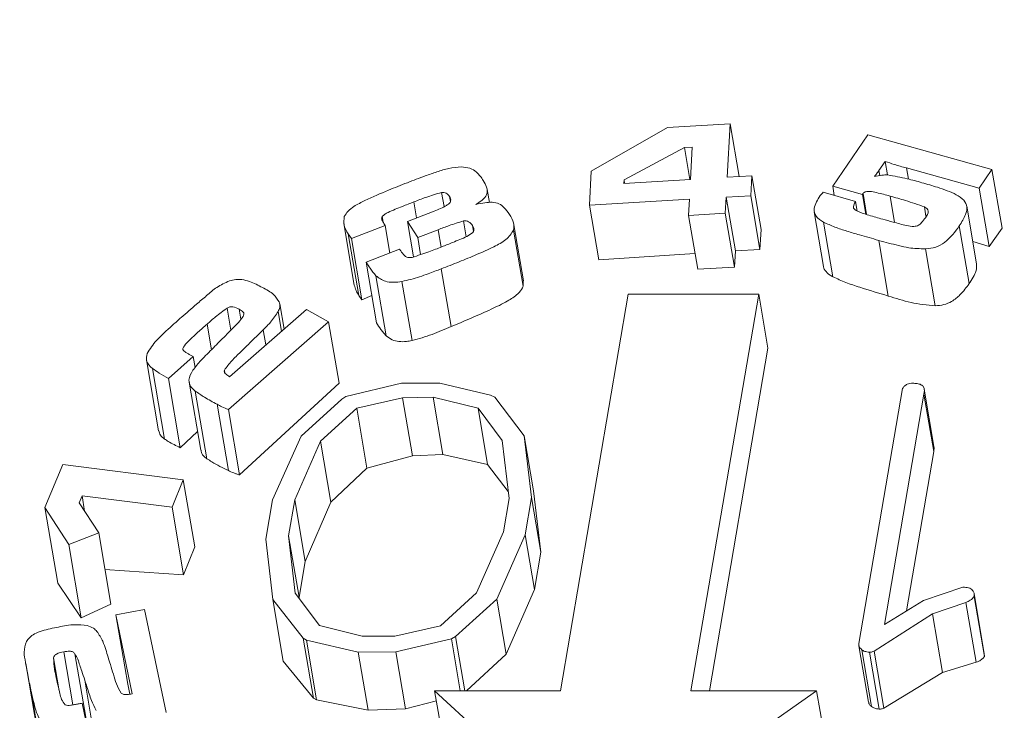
# Model space of a CAD drawing. Header units: millimetres. Extents: x -102560 to 77680, y 7163 to 33028.
# Tile 12 of 80: x -95854 to -95834, y 13986 to 14000. Entities that reach past the tile are written whole.
import ezdxf
from ezdxf import colors
from ezdxf.entities.mleader import LeaderData, LeaderLine
from ezdxf.math import Vec2, Vec3

# ---------------------------------------------------------------- set-up
doc = ezdxf.new("R2010")
doc.units = ezdxf.units.MM
for name, color, linetype, lineweight in [('RR_IWK_opisy', 7, 'Continuous', 0), ('RR_IWK_opisy_piony', 7, 'Continuous', 0), ('RR_IWK_urzadzenia', 7, 'Continuous', 13)]:
    doc.layers.add(name, color=color, linetype=linetype, lineweight=lineweight)
doc.styles.add('RR', font='GARA.TTF', dxfattribs={"height": 200})

# ---------------------------------------------------------------- blocks, each defined once
blk = doc.blocks.new('_None')

msp = doc.modelspace()

# ---------------------------------------------------------------- linework, layer by layer
at = {"layer": 'RR_IWK_urzadzenia', "color": 7, "linetype": 'Continuous', "lineweight": 13}
for p, q in [((-95842.352, 13996.697), (-95840.85, 13997.557)), ((-95840.85, 13997.557), (-95839.614, 13997.631)), ((-95839.614, 13997.631), (-95839.671, 13996.575)), ((-95839.436, 13996.589), (-95839.614, 13997.631)), ((-95837.593, 13996.401), (-95836.901, 13997.408)), ((-95836.901, 13997.408), (-95834.452, 13996.727)), ((-95840.516, 13997.161), (-95841.707, 13996.524)), ((-95840.362, 13997.17), (-95840.516, 13997.161)), ((-95840.408, 13996.531), (-95840.516, 13997.161)), ((-95840.397, 13996.532), (-95840.362, 13997.17)), ((-95836.558, 13996.888), (-95836.68, 13996.71)), ((-95836.512, 13996.619), (-95836.558, 13996.888)), ((-95842.388, 13996.022), (-95842.352, 13996.697)), ((-95834.705, 13996.358), (-95836.139, 13996.757)), ((-95834.452, 13996.727), (-95834.705, 13996.358)), ((-95834.254, 13995.571), (-95834.452, 13996.727)), ((-95841.711, 13996.454), (-95840.397, 13996.532)), ((-95841.707, 13996.524), (-95841.711, 13996.454)), ((-95841.695, 13996.455), (-95841.707, 13996.524)), ((-95839.671, 13996.575), (-95839.187, 13996.604)), ((-95839.187, 13996.604), (-95839.209, 13996.211)), ((-95839.006, 13995.542), (-95839.187, 13996.604)), ((-95844.362, 13996.079), (-95844.405, 13996.332)), ((-95837.005, 13996.237), (-95837.593, 13996.401)), ((-95837.561, 13996.217), (-95837.593, 13996.401)), ((-95834.508, 13995.209), (-95834.705, 13996.358)), ((-95845.256, 13995.996), (-95845.303, 13996.274)), ((-95845.131, 13996.093), (-95845.149, 13996.196)), ((-95840.418, 13996.139), (-95842.388, 13996.022)), ((-95840.436, 13995.82), (-95840.418, 13996.139)), ((-95839.693, 13996.183), (-95839.71, 13995.863)), ((-95839.209, 13996.211), (-95839.693, 13996.183)), ((-95839.511, 13995.122), (-95839.693, 13996.183)), ((-95839.027, 13995.149), (-95839.209, 13996.211)), ((-95837.778, 13996.277), (-95837.14, 13996.099)), ((-95836.938, 13995.845), (-95837.005, 13996.237)), ((-95836.923, 13995.841), (-95836.994, 13996.253)), ((-95842.204, 13994.944), (-95842.388, 13996.022)), ((-95837.107, 13995.908), (-95837.14, 13996.099)), ((-95835.753, 13995.805), (-95835.784, 13995.988)), ((-95834.755, 13994.864), (-95834.95, 13996.007)), ((-95846.456, 13995.691), (-95846.475, 13995.799)), ((-95845.977, 13995.703), (-95845.451, 13995.907)), ((-95839.71, 13995.863), (-95840.436, 13995.82)), ((-95840.254, 13994.759), (-95840.436, 13995.82)), ((-95839.528, 13994.802), (-95839.71, 13995.863)), ((-95837.957, 13995.89), (-95837.773, 13994.815)), ((-95847.234, 13995.665), (-95847.025, 13994.444)), ((-95846.418, 13995.624), (-95847.081, 13995.368)), ((-95846.325, 13995.079), (-95846.418, 13995.624)), ((-95845.775, 13995.384), (-95845.977, 13995.703)), ((-95845.857, 13995.002), (-95845.977, 13995.703)), ((-95845.372, 13995.54), (-95845.775, 13995.384)), ((-95844.819, 13995.401), (-95844.872, 13995.712)), ((-95844.675, 13995.509), (-95844.695, 13995.624)), ((-95843.695, 13994.428), (-95843.884, 13995.533)), ((-95843.689, 13994.533), (-95843.878, 13995.639)), ((-95839.027, 13995.149), (-95839.006, 13995.542)), ((-95837.589, 13994.612), (-95837.774, 13995.69)), ((-95834.902, 13994.477), (-95835.097, 13995.616)), ((-95834.508, 13995.209), (-95834.254, 13995.571)), ((-95847.081, 13995.368), (-95847.143, 13995.456)), ((-95846.935, 13994.241), (-95847.143, 13995.456)), ((-95846.874, 13994.156), (-95847.081, 13995.368)), ((-95845.718, 13995.05), (-95845.775, 13995.384)), ((-95836.497, 13994.231), (-95836.685, 13995.33)), ((-95846.793, 13994.898), (-95846.131, 13995.154)), ((-95839.511, 13995.122), (-95839.027, 13995.149)), ((-95835.57, 13994.039), (-95835.762, 13995.161)), ((-95834.831, 13995.308), (-95834.508, 13995.209)), ((-95842.204, 13994.944), (-95840.308, 13995.073)), ((-95839.528, 13994.802), (-95839.511, 13995.122)), ((-95846.589, 13993.703), (-95846.793, 13994.898)), ((-95845.115, 13993.629), (-95845.31, 13994.769)), ((-95840.254, 13994.759), (-95839.528, 13994.802)), ((-95846.395, 13993.448), (-95846.598, 13994.633)), ((-95845.887, 13993.355), (-95846.087, 13994.52)), ((-95843.695, 13994.428), (-95843.698, 13994.532)), ((-95846.935, 13994.241), (-95846.874, 13994.156)), ((-95846.874, 13994.156), (-95846.681, 13994.239)), ((-95841.625, 13994.267), (-95842.962, 13986.448)), ((-95839.052, 13994.267), (-95841.625, 13994.267)), ((-95840.388, 13986.448), (-95839.052, 13994.267)), ((-95838.869, 13993.201), (-95839.052, 13994.267)), ((-95849.457, 13993.561), (-95849.531, 13993.995)), ((-95848.411, 13993.58), (-95848.495, 13994.075)), ((-95849.484, 13992.641), (-95847.971, 13993.965)), ((-95848.461, 13993.537), (-95848.527, 13993.925)), ((-95847.971, 13993.965), (-95847.533, 13993.726)), ((-95847.533, 13993.726), (-95849.509, 13991.996)), ((-95847.325, 13992.51), (-95847.533, 13993.726)), ((-95848.768, 13993.267), (-95848.819, 13993.566)), ((-95838.869, 13993.201), (-95840.024, 13986.448)), ((-95850.202, 13993.037), (-95850.691, 13992.608)), ((-95850.165, 13992.822), (-95850.202, 13993.037)), ((-95851.124, 13992.975), (-95850.885, 13991.574)), ((-95850.767, 13991.411), (-95851.005, 13992.802)), ((-95850.457, 13991.24), (-95850.691, 13992.608)), ((-95849.578, 13992.716), (-95849.587, 13992.77)), ((-95850.282, 13992.535), (-95850.052, 13991.192)), ((-95849.288, 13990.703), (-95847.325, 13992.51)), ((-95846.095, 13992.511), (-95847.191, 13992.248)), ((-95845.337, 13992.511), (-95846.095, 13992.511)), ((-95844.337, 13992.274), (-95845.337, 13992.511)), ((-95849.933, 13991.023), (-95850.161, 13992.357)), ((-95847.191, 13992.248), (-95847.27, 13992.196)), ((-95846.976, 13992.017), (-95846.076, 13992.227)), ((-95846.076, 13992.227), (-95845.473, 13992.234)), ((-95845.88, 13991.079), (-95846.076, 13992.227)), ((-95845.473, 13992.234), (-95844.585, 13992.017)), ((-95845.279, 13991.104), (-95845.473, 13992.234)), ((-95844.253, 13992.237), (-95844.337, 13992.274)), ((-95843.676, 13991.474), (-95844.253, 13992.237)), ((-95837.074, 13987.381), (-95836.214, 13992.411)), ((-95835.793, 13992.296), (-95836.57, 13987.756)), ((-95835.6, 13991.164), (-95835.793, 13992.296)), ((-95835.597, 13991.266), (-95835.79, 13992.398)), ((-95849.509, 13990.79), (-95849.732, 13992.096)), ((-95847.27, 13992.196), (-95848.072, 13991.469)), ((-95849.288, 13990.703), (-95849.509, 13991.996)), ((-95847.691, 13991.367), (-95846.976, 13992.017)), ((-95846.775, 13990.839), (-95846.976, 13992.017)), ((-95844.585, 13992.017), (-95844.109, 13991.38)), ((-95844.396, 13990.912), (-95844.585, 13992.017)), ((-95850.457, 13991.24), (-95850.115, 13991.559)), ((-95848.072, 13991.469), (-95848.641, 13990.209)), ((-95843.53, 13990.256), (-95843.676, 13991.474)), ((-95843.49, 13990.388), (-95843.676, 13991.474)), ((-95848.201, 13990.211), (-95847.691, 13991.367)), ((-95847.486, 13990.166), (-95847.691, 13991.367)), ((-95844.109, 13991.38), (-95843.973, 13990.238)), ((-95845.88, 13991.079), (-95846.775, 13990.839)), ((-95845.279, 13991.104), (-95845.88, 13991.079)), ((-95844.396, 13990.912), (-95845.279, 13991.104)), ((-95836.137, 13988.023), (-95835.6, 13991.164)), ((-95853.124, 13990.059), (-95852.775, 13990.908)), ((-95852.775, 13990.908), (-95850.397, 13990.607)), ((-95843.99, 13990.376), (-95844.396, 13990.912)), ((-95846.775, 13990.839), (-95847.486, 13990.166)), ((-95850.397, 13990.607), (-95850.619, 13990.067)), ((-95850.171, 13989.282), (-95850.397, 13990.607)), ((-95852.394, 13990.292), (-95852.451, 13990.154)), ((-95850.619, 13990.067), (-95852.394, 13990.292)), ((-95852.342, 13989.988), (-95852.394, 13990.292)), ((-95843.49, 13990.388), (-95843.346, 13989.177)), ((-95852.451, 13990.154), (-95852.065, 13989.564)), ((-95848.641, 13990.209), (-95848.772, 13989.439)), ((-95848.322, 13989.504), (-95848.201, 13990.211)), ((-95847.993, 13988.998), (-95848.201, 13990.211)), ((-95847.486, 13990.166), (-95847.993, 13988.998)), ((-95843.973, 13990.238), (-95844.086, 13989.579)), ((-95843.656, 13989.521), (-95843.53, 13990.256)), ((-95843.346, 13989.177), (-95843.53, 13990.256)), ((-95852.657, 13989.33), (-95853.124, 13990.059)), ((-95852.869, 13988.569), (-95853.124, 13990.059)), ((-95850.392, 13988.736), (-95850.619, 13990.067)), ((-95852.065, 13989.564), (-95852.657, 13989.33)), ((-95851.824, 13988.154), (-95852.065, 13989.564)), ((-95848.194, 13988.369), (-95848.322, 13989.504)), ((-95848.114, 13988.292), (-95848.322, 13989.504)), ((-95844.086, 13989.579), (-95844.613, 13988.378)), ((-95844.217, 13988.253), (-95843.656, 13989.521)), ((-95843.472, 13988.442), (-95843.656, 13989.521)), ((-95852.41, 13987.885), (-95852.657, 13989.33)), ((-95848.772, 13989.439), (-95848.633, 13988.245)), ((-95850.392, 13988.736), (-95850.171, 13989.282)), ((-95843.346, 13989.177), (-95843.472, 13988.442)), ((-95847.993, 13988.998), (-95848.114, 13988.292)), ((-95851.941, 13988.835), (-95850.392, 13988.736)), ((-95852.869, 13988.569), (-95852.41, 13987.885)), ((-95847.709, 13987.733), (-95848.194, 13988.369)), ((-95844.613, 13988.378), (-95845.328, 13987.726)), ((-95843.472, 13988.442), (-95844.031, 13987.169)), ((-95835.804, 13988.23), (-95835.024, 13988.49)), ((-95834.603, 13987.181), (-95834.805, 13988.365)), ((-95852.41, 13987.885), (-95851.824, 13988.154)), ((-95848.633, 13988.245), (-95848.034, 13987.481)), ((-95848.426, 13987.032), (-95848.633, 13988.245)), ((-95848.114, 13988.292), (-95848.111, 13988.26)), ((-95845.031, 13987.518), (-95844.217, 13988.253)), ((-95844.031, 13987.169), (-95844.217, 13988.253)), ((-95836.57, 13987.756), (-95835.804, 13988.23)), ((-95834.966, 13988.19), (-95835.624, 13987.963)), ((-95834.764, 13987.01), (-95834.966, 13988.19)), ((-95834.602, 13987.121), (-95834.804, 13988.306)), ((-95851.726, 13987.944), (-95851.161, 13988.05)), ((-95851.161, 13988.05), (-95850.738, 13986.015)), ((-95835.624, 13987.963), (-95836.775, 13987.23)), ((-95835.427, 13986.806), (-95835.624, 13987.963)), ((-95851.403, 13986.386), (-95851.726, 13987.944)), ((-95851.493, 13986.577), (-95851.726, 13987.944)), ((-95846.87, 13987.524), (-95847.709, 13987.733)), ((-95845.328, 13987.726), (-95846.227, 13987.524)), ((-95848.034, 13987.481), (-95847.97, 13987.446)), ((-95847.831, 13986.298), (-95848.034, 13987.481)), ((-95847.97, 13987.446), (-95846.946, 13987.208)), ((-95847.768, 13986.266), (-95847.97, 13987.446)), ((-95846.227, 13987.524), (-95846.87, 13987.524)), ((-95846.207, 13987.215), (-95845.111, 13987.468)), ((-95845.111, 13987.468), (-95845.031, 13987.518)), ((-95844.937, 13986.448), (-95845.111, 13987.468)), ((-95844.848, 13986.448), (-95845.031, 13987.518)), ((-95852.573, 13986.169), (-95852.752, 13987.214)), ((-95852.295, 13985.772), (-95852.535, 13987.177)), ((-95846.946, 13987.208), (-95846.207, 13987.215)), ((-95846.751, 13986.064), (-95846.946, 13987.208)), ((-95846.015, 13986.092), (-95846.207, 13987.215)), ((-95837.075, 13987.336), (-95836.884, 13986.219)), ((-95836.827, 13986.136), (-95837.018, 13987.255)), ((-95836.678, 13986.085), (-95836.87, 13987.208)), ((-95836.583, 13986.104), (-95836.775, 13987.23)), ((-95834.602, 13987.121), (-95834.608, 13987.181)), ((-95853.505, 13986.984), (-95853.254, 13985.519)), ((-95852.844, 13986.447), (-95852.955, 13987.096)), ((-95847.831, 13986.298), (-95848.426, 13987.032)), ((-95844.031, 13987.169), (-95844.814, 13986.448)), ((-95835.427, 13986.806), (-95834.764, 13987.01)), ((-95836.583, 13986.104), (-95835.427, 13986.806)), ((-95852.103, 13985.269), (-95852.34, 13986.655)), ((-95853.161, 13985.046), (-95853.409, 13986.497)), ((-95851.493, 13986.577), (-95851.452, 13986.38)), ((-95845.253, 13985.347), (-95845.441, 13986.448)), ((-95845.441, 13986.448), (-95842.188, 13983.45)), ((-95842.962, 13986.448), (-95845.441, 13986.448)), ((-95842.188, 13983.45), (-95837.909, 13986.448)), ((-95837.909, 13986.448), (-95840.388, 13986.448)), ((-95837.721, 13985.347), (-95837.909, 13986.448)), ((-95847.768, 13986.266), (-95847.831, 13986.298)), ((-95846.751, 13986.064), (-95847.768, 13986.266)), ((-95845.407, 13986.247), (-95846.015, 13986.092)), ((-95852.393, 13986.2), (-95852.288, 13985.697)), ((-95846.015, 13986.092), (-95846.751, 13986.064))]:
    msp.add_line(p, q, dxfattribs=at)
at = {"layer": 'RR_IWK_urzadzenia', "color": 8, "linetype": 'Continuous', "lineweight": 13}
for p, q in [((-95836.663, 13996.609), (-95836.68, 13996.71)), ((-95836.101, 13996.538), (-95836.139, 13996.757)), ((-95836.373, 13995.682), (-95836.462, 13996.203)), ((-95845.801, 13995.772), (-95845.854, 13996.087)), ((-95845.313, 13995.196), (-95845.372, 13995.54)), ((-95849.261, 13993.773), (-95849.295, 13993.972)), ((-95849.843, 13993.172), (-95849.929, 13993.676))]:
    msp.add_line(p, q, dxfattribs=at)
at = {"layer": 'RR_IWK_urzadzenia', "color": 7, "linetype": 'Continuous', "lineweight": 13}
for points, knots in [([(-95836.139, 13996.757), (-95836.219, 13996.779), (-95836.363, 13996.817), (-95836.499, 13996.866), (-95836.558, 13996.888)], [0, 0, 0, 0, 0.560267, 1, 1, 1, 1]), ([(-95845.979, 13996.467), (-95845.862, 13996.512), (-95845.67, 13996.586), (-95845.397, 13996.68), (-95845.163, 13996.758), (-95844.998, 13996.772), (-95844.916, 13996.779)], [0, 0, 0, 0, 0.340393, 0.560638, 0.780764, 1, 1, 1, 1]), ([(-95844.916, 13996.779), (-95844.857, 13996.773), (-95844.739, 13996.762), (-95844.586, 13996.662), (-95844.521, 13996.568), (-95844.482, 13996.511)], [0, 0, 0, 0, 0.279528, 0.559133, 1, 1, 1, 1]), ([(-95836.68, 13996.71), (-95836.696, 13996.687), (-95836.724, 13996.646), (-95836.755, 13996.606), (-95836.769, 13996.589)], [0, 0, 0, 0, 0.559997, 1, 1, 1, 1]), ([(-95844.482, 13996.511), (-95844.457, 13996.468), (-95844.406, 13996.381), (-95844.391, 13996.238), (-95844.498, 13996.12), (-95844.584, 13996.066), (-95844.628, 13996.039)], [0, 0, 0, 0, 0.2811481, 0.5595347, 0.7791071, 1, 1, 1, 1]), ([(-95836.769, 13996.589), (-95836.72, 13996.6), (-95836.633, 13996.621), (-95836.546, 13996.619), (-95836.507, 13996.619)], [0, 0, 0, 0, 0.560234, 1, 1, 1, 1]), ([(-95836.507, 13996.619), (-95836.378, 13996.596), (-95836.148, 13996.555), (-95835.929, 13996.494), (-95835.833, 13996.467)], [0, 0, 0, 0, 0.559674, 1, 1, 1, 1]), ([(-95846.815, 13996.116), (-95846.661, 13996.185), (-95846.387, 13996.308), (-95846.104, 13996.418), (-95845.979, 13996.467)], [0, 0, 0, 0, 0.559942, 1, 1, 1, 1]), ([(-95836.462, 13996.203), (-95836.549, 13996.227), (-95836.681, 13996.262), (-95836.838, 13996.297), (-95836.926, 13996.295), (-95836.973, 13996.277), (-95836.987, 13996.261), (-95836.994, 13996.253)], [0, 0, 0, 0, 0.500494, 0.75049, 0.874922, 0.93751, 1, 1, 1, 1]), ([(-95835.833, 13996.467), (-95835.73, 13996.438), (-95835.561, 13996.389), (-95835.336, 13996.309), (-95835.149, 13996.235), (-95835.053, 13996.161), (-95835.006, 13996.124)], [0, 0, 0, 0, 0.34035, 0.560573, 0.780732, 1, 1, 1, 1]), ([(-95847.223, 13995.797), (-95847.201, 13995.835), (-95847.157, 13995.91), (-95847.01, 13996.018), (-95846.889, 13996.079), (-95846.815, 13996.116)], [0, 0, 0, 0, 0.27933, 0.559369, 1, 1, 1, 1]), ([(-95845.303, 13996.274), (-95845.409, 13996.243), (-95845.596, 13996.189), (-95845.776, 13996.118), (-95845.854, 13996.087)], [0, 0, 0, 0, 0.559423, 1, 1, 1, 1]), ([(-95845.451, 13995.907), (-95845.366, 13995.941), (-95845.26, 13995.982), (-95845.15, 13996.054), (-95845.12, 13996.103), (-95845.124, 13996.152), (-95845.141, 13996.181), (-95845.149, 13996.196)], [0, 0, 0, 0, 0.50027, 0.625285, 0.749661, 0.874771, 1, 1, 1, 1]), ([(-95845.149, 13996.196), (-95845.167, 13996.22), (-95845.193, 13996.254), (-95845.256, 13996.275), (-95845.288, 13996.274), (-95845.303, 13996.274)], [0, 0, 0, 0, 0.558968, 0.779636, 1, 1, 1, 1]), ([(-95837.774, 13995.69), (-95837.83, 13995.724), (-95837.942, 13995.792), (-95837.979, 13995.996), (-95837.891, 13996.131), (-95837.837, 13996.214)], [0, 0, 0, 0, 0.280329, 0.558633, 1, 1, 1, 1]), ([(-95837.837, 13996.214), (-95837.827, 13996.226), (-95837.809, 13996.248), (-95837.787, 13996.268), (-95837.778, 13996.277)], [0, 0, 0, 0, 0.559785, 1, 1, 1, 1]), ([(-95836.994, 13996.253), (-95836.996, 13996.25), (-95837, 13996.245), (-95837.003, 13996.24), (-95837.005, 13996.237)], [0, 0, 0, 0, 0.559993, 1, 1, 1, 1]), ([(-95835.784, 13995.988), (-95835.908, 13996.032), (-95836.128, 13996.111), (-95836.36, 13996.175), (-95836.462, 13996.203)], [0, 0, 0, 0, 0.559836, 1, 1, 1, 1]), ([(-95835.006, 13996.124), (-95834.98, 13996.08), (-95834.928, 13995.992), (-95834.974, 13995.81), (-95835.05, 13995.69), (-95835.097, 13995.616)], [0, 0, 0, 0, 0.279025, 0.558979, 1, 1, 1, 1]), ([(-95845.854, 13996.087), (-95845.929, 13996.058), (-95846.05, 13996.011), (-95846.22, 13995.943), (-95846.337, 13995.893), (-95846.428, 13995.848), (-95846.459, 13995.815), (-95846.475, 13995.799)], [0, 0, 0, 0, 0.340359, 0.56059, 0.780786, 0.890777, 1, 1, 1, 1]), ([(-95844.628, 13996.039), (-95844.568, 13996.052), (-95844.462, 13996.075), (-95844.354, 13996.081), (-95844.307, 13996.083)], [0, 0, 0, 0, 0.560579, 1, 1, 1, 1]), ([(-95844.307, 13996.083), (-95844.26, 13996.075), (-95844.165, 13996.059), (-95844.052, 13995.966), (-95843.998, 13995.888), (-95843.966, 13995.841)], [0, 0, 0, 0, 0.2786118, 0.5587426, 1, 1, 1, 1]), ([(-95837.14, 13996.099), (-95837.156, 13996.074), (-95837.184, 13996.03), (-95837.184, 13995.984), (-95837.185, 13995.964)], [0, 0, 0, 0, 0.562092, 1, 1, 1, 1]), ([(-95837.185, 13995.964), (-95837.16, 13995.944), (-95837.111, 13995.904), (-95836.999, 13995.865), (-95836.878, 13995.825), (-95836.743, 13995.785), (-95836.652, 13995.76), (-95836.607, 13995.747)], [0, 0, 0, 0, 0.168702, 0.33889, 0.559246, 0.779623, 1, 1, 1, 1]), ([(-95835.765, 13995.776), (-95835.733, 13995.82), (-95835.689, 13995.882), (-95835.728, 13995.958), (-95835.765, 13995.978), (-95835.784, 13995.988)], [0, 0, 0, 0, 0.559468, 0.778923, 1, 1, 1, 1]), ([(-95847.143, 13995.456), (-95847.18, 13995.516), (-95847.246, 13995.622), (-95847.23, 13995.744), (-95847.223, 13995.797)], [0, 0, 0, 0, 0.5616442, 1, 1, 1, 1]), ([(-95846.475, 13995.799), (-95846.48, 13995.788), (-95846.491, 13995.767), (-95846.479, 13995.732), (-95846.46, 13995.698), (-95846.44, 13995.661), (-95846.426, 13995.636), (-95846.418, 13995.624)], [0, 0, 0, 0, 0.1697812, 0.3394051, 0.5595936, 0.7797955, 1, 1, 1, 1]), ([(-95844.695, 13995.624), (-95844.716, 13995.652), (-95844.745, 13995.691), (-95844.817, 13995.716), (-95844.854, 13995.713), (-95844.872, 13995.712)], [0, 0, 0, 0, 0.558961, 0.779494, 1, 1, 1, 1]), ([(-95843.966, 13995.841), (-95843.932, 13995.787), (-95843.873, 13995.691), (-95843.88, 13995.581), (-95843.884, 13995.533)], [0, 0, 0, 0, 0.561219, 1, 1, 1, 1]), ([(-95836.607, 13995.747), (-95836.539, 13995.728), (-95836.426, 13995.697), (-95836.269, 13995.655), (-95836.136, 13995.617), (-95836.04, 13995.607), (-95835.992, 13995.602)], [0, 0, 0, 0, 0.340237, 0.56039, 0.78052, 1, 1, 1, 1]), ([(-95835.992, 13995.602), (-95835.96, 13995.608), (-95835.897, 13995.619), (-95835.826, 13995.692), (-95835.789, 13995.744), (-95835.765, 13995.776)], [0, 0, 0, 0, 0.276355, 0.557135, 1, 1, 1, 1]), ([(-95844.872, 13995.712), (-95844.967, 13995.683), (-95845.137, 13995.632), (-95845.3, 13995.568), (-95845.372, 13995.54)], [0, 0, 0, 0, 0.559521, 1, 1, 1, 1]), ([(-95843.884, 13995.533), (-95843.928, 13995.466), (-95844.017, 13995.333), (-95844.301, 13995.187), (-95844.612, 13995.048), (-95844.96, 13994.905), (-95845.193, 13994.814), (-95845.31, 13994.769)], [0, 0, 0, 0, 0.1682684, 0.3383373, 0.5588555, 0.7794243, 1, 1, 1, 1]), ([(-95844.689, 13995.484), (-95844.68, 13995.497), (-95844.663, 13995.523), (-95844.668, 13995.573), (-95844.685, 13995.605), (-95844.695, 13995.624)], [0, 0, 0, 0, 0.279171, 0.560232, 1, 1, 1, 1]), ([(-95836.685, 13995.33), (-95836.812, 13995.365), (-95837.022, 13995.424), (-95837.311, 13995.511), (-95837.553, 13995.588), (-95837.7, 13995.656), (-95837.774, 13995.69)], [0, 0, 0, 0, 0.34005, 0.560078, 0.780071, 1, 1, 1, 1]), ([(-95835.097, 13995.616), (-95835.18, 13995.5), (-95835.294, 13995.339), (-95835.556, 13995.185), (-95835.693, 13995.169), (-95835.762, 13995.161)], [0, 0, 0, 0, 0.5605479, 0.7804373, 1, 1, 1, 1]), ([(-95845.299, 13995.202), (-95845.227, 13995.231), (-95845.108, 13995.278), (-95844.946, 13995.348), (-95844.802, 13995.401), (-95844.726, 13995.456), (-95844.689, 13995.484)], [0, 0, 0, 0, 0.340724, 0.561194, 0.781647, 1, 1, 1, 1]), ([(-95835.762, 13995.161), (-95835.874, 13995.165), (-95836.057, 13995.17), (-95836.293, 13995.227), (-95836.49, 13995.276), (-95836.62, 13995.312), (-95836.685, 13995.33)], [0, 0, 0, 0, 0.339231, 0.559452, 0.779722, 1, 1, 1, 1]), ([(-95846.131, 13995.154), (-95846.127, 13995.149), (-95846.12, 13995.14), (-95846.114, 13995.13), (-95846.111, 13995.126)], [0, 0, 0, 0, 0.5600087, 1, 1, 1, 1]), ([(-95845.883, 13994.993), (-95845.773, 13995.03), (-95845.576, 13995.096), (-95845.384, 13995.169), (-95845.299, 13995.202)], [0, 0, 0, 0, 0.559846, 1, 1, 1, 1]), ([(-95846.111, 13995.126), (-95846.087, 13995.091), (-95846.058, 13995.047), (-95846.005, 13995.003), (-95845.957, 13994.984), (-95845.913, 13994.989), (-95845.883, 13994.993)], [0, 0, 0, 0, 0.501141, 0.626542, 0.751719, 1, 1, 1, 1]), ([(-95846.598, 13994.633), (-95846.638, 13994.681), (-95846.709, 13994.767), (-95846.768, 13994.858), (-95846.793, 13994.898)], [0, 0, 0, 0, 0.5598559, 1, 1, 1, 1]), ([(-95845.31, 13994.769), (-95845.396, 13994.736), (-95845.537, 13994.682), (-95845.736, 13994.611), (-95845.909, 13994.557), (-95846.027, 13994.532), (-95846.087, 13994.52)], [0, 0, 0, 0, 0.340011, 0.560006, 0.780014, 1, 1, 1, 1]), ([(-95837.771, 13994.816), (-95837.772, 13994.813), (-95837.774, 13994.776), (-95837.723, 13994.704), (-95837.649, 13994.644), (-95837.597, 13994.616), (-95837.589, 13994.612)], [0, 0, 0, 0, 0.0246667, 0.4316664, 0.9165038, 1, 1, 1, 1]), ([(-95834.902, 13994.477), (-95834.875, 13994.518), (-95834.82, 13994.601), (-95834.756, 13994.731), (-95834.755, 13994.82), (-95834.755, 13994.864)], [0, 0, 0, 0, 0.333906, 0.667973, 1, 1, 1, 1]), ([(-95849.487, 13994.53), (-95849.446, 13994.541), (-95849.365, 13994.561), (-95849.225, 13994.559), (-95849.091, 13994.521), (-95848.96, 13994.465), (-95848.878, 13994.421), (-95848.837, 13994.4)], [0, 0, 0, 0, 0.169856, 0.339725, 0.559452, 0.779692, 1, 1, 1, 1]), ([(-95846.087, 13994.52), (-95846.142, 13994.511), (-95846.253, 13994.495), (-95846.45, 13994.517), (-95846.542, 13994.589), (-95846.598, 13994.633)], [0, 0, 0, 0, 0.281356, 0.5620162, 1, 1, 1, 1]), ([(-95837.589, 13994.612), (-95837.505, 13994.573), (-95837.336, 13994.494), (-95836.966, 13994.373), (-95836.684, 13994.288), (-95836.497, 13994.231)], [0, 0, 0, 0, 0.250509, 0.500816, 1, 1, 1, 1]), ([(-95850.436, 13993.811), (-95850.336, 13993.898), (-95850.172, 13994.042), (-95849.937, 13994.238), (-95849.744, 13994.411), (-95849.573, 13994.49), (-95849.487, 13994.53)], [0, 0, 0, 0, 0.340488, 0.560803, 0.78106, 1, 1, 1, 1]), ([(-95848.837, 13994.4), (-95848.756, 13994.357), (-95848.613, 13994.282), (-95848.538, 13994.166), (-95848.505, 13994.115)], [0, 0, 0, 0, 0.561644, 1, 1, 1, 1]), ([(-95847.025, 13994.444), (-95847.015, 13994.409), (-95846.996, 13994.338), (-95846.956, 13994.274), (-95846.935, 13994.241)], [0, 0, 0, 0, 0.492268, 1, 1, 1, 1]), ([(-95845.115, 13993.629), (-95844.983, 13993.684), (-95844.718, 13993.796), (-95844.346, 13993.961), (-95844.03, 13994.11), (-95843.815, 13994.252), (-95843.721, 13994.362), (-95843.699, 13994.416), (-95843.695, 13994.428)], [0, 0, 0, 0, 0.2511574, 0.5023196, 0.7131295, 0.8685095, 0.9710684, 1, 1, 1, 1]), ([(-95835.57, 13994.039), (-95835.513, 13994.044), (-95835.397, 13994.052), (-95835.222, 13994.13), (-95835.052, 13994.275), (-95834.958, 13994.401), (-95834.902, 13994.477)], [0, 0, 0, 0, 0.183676, 0.369218, 0.625146, 1, 1, 1, 1]), ([(-95836.497, 13994.231), (-95836.423, 13994.209), (-95836.274, 13994.166), (-95835.977, 13994.078), (-95835.733, 13994.055), (-95835.57, 13994.039)], [0, 0, 0, 0, 0.251077, 0.502186, 1, 1, 1, 1]), ([(-95849.531, 13993.995), (-95849.609, 13993.938), (-95849.748, 13993.836), (-95849.874, 13993.725), (-95849.929, 13993.676)], [0, 0, 0, 0, 0.559531, 1, 1, 1, 1]), ([(-95849.295, 13993.972), (-95849.333, 13993.993), (-95849.385, 13994.023), (-95849.478, 13994.019), (-95849.514, 13994.003), (-95849.531, 13993.995)], [0, 0, 0, 0, 0.560033, 0.77941, 1, 1, 1, 1]), ([(-95849.218, 13993.826), (-95849.21, 13993.843), (-95849.193, 13993.876), (-95849.221, 13993.933), (-95849.267, 13993.957), (-95849.295, 13993.972)], [0, 0, 0, 0, 0.280656, 0.557795, 1, 1, 1, 1]), ([(-95848.505, 13994.115), (-95848.497, 13994.079), (-95848.484, 13994.017), (-95848.514, 13993.953), (-95848.527, 13993.925)], [0, 0, 0, 0, 0.559447, 1, 1, 1, 1]), ([(-95851.11, 13993.098), (-95851.053, 13993.186), (-95850.959, 13993.332), (-95850.768, 13993.512), (-95850.604, 13993.662), (-95850.492, 13993.761), (-95850.436, 13993.811)], [0, 0, 0, 0, 0.3391, 0.559386, 0.77969, 1, 1, 1, 1]), ([(-95849.683, 13993.333), (-95849.628, 13993.388), (-95849.537, 13993.478), (-95849.414, 13993.605), (-95849.304, 13993.711), (-95849.247, 13993.788), (-95849.218, 13993.826)], [0, 0, 0, 0, 0.340121, 0.560197, 0.780268, 1, 1, 1, 1]), ([(-95848.527, 13993.925), (-95848.573, 13993.855), (-95848.656, 13993.73), (-95848.769, 13993.616), (-95848.819, 13993.566)], [0, 0, 0, 0, 0.559807, 1, 1, 1, 1]), ([(-95849.929, 13993.676), (-95849.989, 13993.624), (-95850.088, 13993.537), (-95850.22, 13993.415), (-95850.336, 13993.312), (-95850.384, 13993.233), (-95850.408, 13993.194)], [0, 0, 0, 0, 0.340713, 0.561175, 0.781626, 1, 1, 1, 1]), ([(-95846.589, 13993.703), (-95846.56, 13993.659), (-95846.516, 13993.594), (-95846.451, 13993.508), (-95846.414, 13993.468), (-95846.395, 13993.448)], [0, 0, 0, 0, 0.499103, 0.749145, 1, 1, 1, 1]), ([(-95845.887, 13993.355), (-95845.82, 13993.371), (-95845.686, 13993.405), (-95845.428, 13993.498), (-95845.24, 13993.577), (-95845.115, 13993.629)], [0, 0, 0, 0, 0.250501, 0.501214, 1, 1, 1, 1]), ([(-95848.819, 13993.566), (-95848.911, 13993.477), (-95849.061, 13993.331), (-95849.266, 13993.127), (-95849.448, 13992.957), (-95849.541, 13992.832), (-95849.587, 13992.77)], [0, 0, 0, 0, 0.340393, 0.560647, 0.780896, 1, 1, 1, 1]), ([(-95846.395, 13993.448), (-95846.359, 13993.418), (-95846.293, 13993.363), (-95846.147, 13993.329), (-95846.011, 13993.33), (-95845.924, 13993.347), (-95845.887, 13993.355)], [0, 0, 0, 0, 0.30769, 0.56001, 0.811622, 1, 1, 1, 1]), ([(-95850.408, 13993.194), (-95850.405, 13993.181), (-95850.399, 13993.155), (-95850.357, 13993.125), (-95850.309, 13993.097), (-95850.256, 13993.066), (-95850.22, 13993.046), (-95850.202, 13993.037)], [0, 0, 0, 0, 0.168934, 0.339506, 0.559683, 0.779838, 1, 1, 1, 1]), ([(-95850.212, 13992.767), (-95850.158, 13992.834), (-95850.071, 13992.944), (-95849.925, 13993.088), (-95849.805, 13993.211), (-95849.724, 13993.292), (-95849.683, 13993.333)], [0, 0, 0, 0, 0.33982, 0.559881, 0.77994, 1, 1, 1, 1]), ([(-95851.005, 13992.802), (-95851.055, 13992.85), (-95851.145, 13992.936), (-95851.12, 13993.049), (-95851.11, 13993.098)], [0, 0, 0, 0, 0.559959, 1, 1, 1, 1]), ([(-95850.691, 13992.608), (-95850.753, 13992.642), (-95850.863, 13992.703), (-95850.961, 13992.772), (-95851.005, 13992.802)], [0, 0, 0, 0, 0.560076, 1, 1, 1, 1]), ([(-95850.161, 13992.357), (-95850.195, 13992.388), (-95850.263, 13992.45), (-95850.305, 13992.597), (-95850.247, 13992.703), (-95850.212, 13992.767)], [0, 0, 0, 0, 0.280967, 0.561279, 1, 1, 1, 1]), ([(-95849.587, 13992.77), (-95849.589, 13992.754), (-95849.593, 13992.723), (-95849.547, 13992.68), (-95849.508, 13992.656), (-95849.484, 13992.641)], [0, 0, 0, 0, 0.2794569, 0.5582574, 1, 1, 1, 1]), ([(-95836.214, 13992.411), (-95836.203, 13992.427), (-95836.182, 13992.458), (-95836.128, 13992.491), (-95836.069, 13992.51), (-95836.032, 13992.511), (-95836.014, 13992.511)], [0, 0, 0, 0, 0.279941, 0.560186, 0.779141, 1, 1, 1, 1]), ([(-95836.014, 13992.511), (-95835.985, 13992.51), (-95835.929, 13992.507), (-95835.848, 13992.488), (-95835.772, 13992.419), (-95835.785, 13992.347), (-95835.793, 13992.296)], [0, 0, 0, 0, 0.187498, 0.375377, 0.560863, 1, 1, 1, 1]), ([(-95849.732, 13992.096), (-95849.816, 13992.142), (-95849.965, 13992.223), (-95850.101, 13992.316), (-95850.161, 13992.357)], [0, 0, 0, 0, 0.560105, 1, 1, 1, 1]), ([(-95849.509, 13991.996), (-95849.553, 13992.013), (-95849.631, 13992.042), (-95849.701, 13992.08), (-95849.732, 13992.096)], [0, 0, 0, 0, 0.559909, 1, 1, 1, 1]), ([(-95850.882, 13991.575), (-95850.873, 13991.545), (-95850.855, 13991.481), (-95850.797, 13991.435), (-95850.767, 13991.411)], [0, 0, 0, 0, 0.472326, 1, 1, 1, 1]), ([(-95850.767, 13991.411), (-95850.743, 13991.396), (-95850.683, 13991.356), (-95850.579, 13991.3), (-95850.498, 13991.26), (-95850.457, 13991.24)], [0, 0, 0, 0, 0.24958, 0.624415, 1, 1, 1, 1]), ([(-95835.6, 13991.164), (-95835.594, 13991.198), (-95835.587, 13991.233), (-95835.597, 13991.266), (-95835.597, 13991.266)], [0, 0, 0, 0, 0.9929332, 1, 1, 1, 1]), ([(-95850.046, 13991.193), (-95850.045, 13991.178), (-95850.041, 13991.127), (-95849.993, 13991.071), (-95849.948, 13991.035), (-95849.933, 13991.023)], [0, 0, 0, 0, 0.221468, 0.743581, 1, 1, 1, 1]), ([(-95849.933, 13991.023), (-95849.9, 13991.002), (-95849.818, 13990.948), (-95849.674, 13990.872), (-95849.564, 13990.817), (-95849.509, 13990.79)], [0, 0, 0, 0, 0.249857, 0.624669, 1, 1, 1, 1]), ([(-95849.509, 13990.79), (-95849.474, 13990.773), (-95849.422, 13990.749), (-95849.346, 13990.722), (-95849.308, 13990.709), (-95849.288, 13990.703)], [0, 0, 0, 0, 0.4985367, 0.7490958, 1, 1, 1, 1]), ([(-95835.024, 13988.49), (-95834.986, 13988.488), (-95834.911, 13988.484), (-95834.832, 13988.435), (-95834.801, 13988.37), (-95834.803, 13988.327), (-95834.804, 13988.306)], [0, 0, 0, 0, 0.279802, 0.557755, 0.778707, 1, 1, 1, 1]), ([(-95834.804, 13988.306), (-95834.827, 13988.279), (-95834.867, 13988.23), (-95834.935, 13988.202), (-95834.966, 13988.19)], [0, 0, 0, 0, 0.5586468, 1, 1, 1, 1]), ([(-95853.49, 13987.415), (-95853.471, 13987.443), (-95853.433, 13987.501), (-95853.324, 13987.577), (-95853.182, 13987.63), (-95853.021, 13987.672), (-95852.912, 13987.693), (-95852.858, 13987.704)], [0, 0, 0, 0, 0.169841, 0.339694, 0.559421, 0.779684, 1, 1, 1, 1]), ([(-95852.858, 13987.704), (-95852.751, 13987.726), (-95852.56, 13987.764), (-95852.375, 13987.742), (-95852.294, 13987.733)], [0, 0, 0, 0, 0.561646, 1, 1, 1, 1]), ([(-95852.294, 13987.733), (-95852.249, 13987.718), (-95852.17, 13987.691), (-95852.122, 13987.64), (-95852.101, 13987.617)], [0, 0, 0, 0, 0.559728, 1, 1, 1, 1]), ([(-95852.101, 13987.617), (-95852.058, 13987.553), (-95851.983, 13987.439), (-95851.942, 13987.314), (-95851.924, 13987.259)], [0, 0, 0, 0, 0.55982, 1, 1, 1, 1]), ([(-95853.409, 13986.497), (-95853.431, 13986.6), (-95853.467, 13986.769), (-95853.506, 13987.006), (-95853.552, 13987.207), (-95853.511, 13987.346), (-95853.49, 13987.415)], [0, 0, 0, 0, 0.340514, 0.560842, 0.781116, 1, 1, 1, 1]), ([(-95837.018, 13987.255), (-95837.04, 13987.276), (-95837.079, 13987.311), (-95837.075, 13987.36), (-95837.074, 13987.381)], [0, 0, 0, 0, 0.558988, 1, 1, 1, 1]), ([(-95852.752, 13987.214), (-95852.803, 13987.205), (-95852.875, 13987.192), (-95852.941, 13987.138), (-95852.95, 13987.11), (-95852.955, 13987.096)], [0, 0, 0, 0, 0.559843, 0.779419, 1, 1, 1, 1]), ([(-95852.535, 13987.177), (-95852.547, 13987.191), (-95852.57, 13987.219), (-95852.655, 13987.233), (-95852.715, 13987.221), (-95852.752, 13987.214)], [0, 0, 0, 0, 0.280588, 0.557763, 1, 1, 1, 1]), ([(-95852.34, 13986.655), (-95852.359, 13986.715), (-95852.391, 13986.814), (-95852.439, 13986.951), (-95852.473, 13987.068), (-95852.514, 13987.141), (-95852.535, 13987.177)], [0, 0, 0, 0, 0.3401, 0.560165, 0.780223, 1, 1, 1, 1]), ([(-95851.924, 13987.259), (-95851.895, 13987.16), (-95851.846, 13986.997), (-95851.775, 13986.772), (-95851.723, 13986.578), (-95851.656, 13986.459), (-95851.623, 13986.399)], [0, 0, 0, 0, 0.340424, 0.560697, 0.780966, 1, 1, 1, 1]), ([(-95836.87, 13987.208), (-95836.901, 13987.211), (-95836.959, 13987.217), (-95837, 13987.244), (-95837.018, 13987.255)], [0, 0, 0, 0, 0.557132, 1, 1, 1, 1]), ([(-95836.775, 13987.23), (-95836.792, 13987.222), (-95836.821, 13987.208), (-95836.855, 13987.208), (-95836.87, 13987.208)], [0, 0, 0, 0, 0.555959, 1, 1, 1, 1]), ([(-95852.955, 13987.096), (-95852.95, 13987.021), (-95852.942, 13986.888), (-95852.913, 13986.758), (-95852.901, 13986.7)], [0, 0, 0, 0, 0.5595312, 1, 1, 1, 1]), ([(-95834.764, 13987.01), (-95834.747, 13987.017), (-95834.702, 13987.033), (-95834.641, 13987.069), (-95834.614, 13987.105), (-95834.602, 13987.121)], [0, 0, 0, 0, 0.253073, 0.6579151, 1, 1, 1, 1]), ([(-95852.901, 13986.7), (-95852.888, 13986.638), (-95852.867, 13986.536), (-95852.83, 13986.396), (-95852.804, 13986.275), (-95852.753, 13986.205), (-95852.728, 13986.17)], [0, 0, 0, 0, 0.340786, 0.561292, 0.781799, 1, 1, 1, 1]), ([(-95852.114, 13986.058), (-95852.147, 13986.123), (-95852.202, 13986.231), (-95852.252, 13986.389), (-95852.297, 13986.521), (-95852.326, 13986.61), (-95852.34, 13986.655)], [0, 0, 0, 0, 0.339801, 0.559865, 0.779932, 1, 1, 1, 1]), ([(-95853.132, 13985.734), (-95853.185, 13985.814), (-95853.274, 13985.945), (-95853.329, 13986.15), (-95853.372, 13986.322), (-95853.397, 13986.439), (-95853.409, 13986.497)], [0, 0, 0, 0, 0.3391033, 0.5593835, 0.7796902, 1, 1, 1, 1]), ([(-95851.623, 13986.399), (-95851.607, 13986.389), (-95851.575, 13986.369), (-95851.493, 13986.372), (-95851.437, 13986.381), (-95851.403, 13986.386)], [0, 0, 0, 0, 0.279327, 0.558475, 1, 1, 1, 1]), ([(-95836.88, 13986.22), (-95836.88, 13986.212), (-95836.88, 13986.188), (-95836.857, 13986.16), (-95836.834, 13986.142), (-95836.827, 13986.136)], [0, 0, 0, 0, 0.21989, 0.749083, 1, 1, 1, 1]), ([(-95852.728, 13986.17), (-95852.71, 13986.165), (-95852.676, 13986.155), (-95852.611, 13986.162), (-95852.542, 13986.173), (-95852.467, 13986.186), (-95852.417, 13986.196), (-95852.393, 13986.2)], [0, 0, 0, 0, 0.168926, 0.338784, 0.559173, 0.779588, 1, 1, 1, 1]), ([(-95836.827, 13986.136), (-95836.816, 13986.13), (-95836.789, 13986.111), (-95836.738, 13986.091), (-95836.696, 13986.087), (-95836.678, 13986.085)], [0, 0, 0, 0, 0.255346, 0.678293, 1, 1, 1, 1]), ([(-95836.678, 13986.085), (-95836.669, 13986.085), (-95836.648, 13986.085), (-95836.615, 13986.089), (-95836.593, 13986.099), (-95836.583, 13986.104)], [0, 0, 0, 0, 0.256746, 0.636913, 1, 1, 1, 1])]:
    msp.add_open_spline(points, degree=3, knots=knots, dxfattribs=at)

# ---------------------------------------------------------------- next in the draw order: leaders
at = {"layer": 'RR_IWK_opisy_piony'}
ml = msp.add_multileader_mtext('Standard', dxfattribs=at)
ml.set_content('Zestawy wodomierzowe CW\\P- zawór kulowy DN15\\P- wodomierz JS90 {\\A1;Q{\\H0.7x;\\S^ 3;}=1,6 m{\\H0.7x;\\S3^ ;}/h DN15}\\P- filtr siatkowy DN15\\P- zawór zwrotny DN15\\P- zawór kulowy DN15\\P', color=256, style='RR')
ml.set_leader_properties()
ml.set_arrow_properties(name='NONE')
ml.build(insert=Vec2(0, 0))
ml.multileader.update_dxf_attribs({"text_left_attachment_type": 6, "text_right_attachment_type": 6, "dogleg_length": 0, "arrow_head_size": 0.18})
ctx = ml.context
ctx.base_point, ctx.char_height, ctx.arrow_head_size, ctx.landing_gap_size, ctx.plane_origin = Vec3(-101665.221, 15165.685), 200, 0.18, 25, Vec3(-81038.218, 115222.602)
ctx.left_attachment, ctx.right_attachment = 6, 6
notes = []
notes.append((ctx, [(0, (1, 1, 0), (-97023.95, 15165.71), (-1, 0), 0, [(2, [(-94950.995, 16033.601), (-95450.944, 16033.64), (-95950.944, 16033.64)], 0, [])])]))
ctx.mtext.insert = Vec3(-101640.221, 15440.985)
ctx.mtext.has_bg_fill, ctx.mtext.bg_color, ctx.mtext.bg_scale_factor, ctx.mtext.bg_transparency, ctx.mtext.use_window_bg_color = 1, -1027028792, 1, 0, 1
for ctx, leaders in notes:
    for number, flags, end, landing, length, lines in leaders:
        leader = LeaderData()
        leader.index, (leader.has_last_leader_line, leader.has_dogleg_vector, leader.attachment_direction) = number, flags
        leader.last_leader_point, leader.dogleg_vector, leader.dogleg_length = Vec3(end), Vec3(landing), length
        for number, points, colour, breaks in lines:
            line = LeaderLine()
            line.index, line.vertices, line.color, line.breaks = number, Vec3.list(points), colors.encode_raw_color(colour), breaks
            leader.lines.append(line)
        ctx.leaders.append(leader)

# ---------------------------------------------------------------- next in the draw order: leaders
ml = msp.add_multileader_mtext('Standard', dxfattribs=at)
ml.set_content('Zestawy wodomierzowe ZW\\P- zawór kulowy DN15\\P- wodomierz JS {\\A1;Q{\\H0.7x;\\S^ 3;}=1,6/2,5 m{\\H0.7x;\\S3^ ;}/h DN15}\\P- filtr siatkowy DN15\\P- zawór zwrotny DN15\\P- zawór kulowy DN15\\P', color=256, style='RR')
ml.set_leader_properties()
ml.set_arrow_properties(name='NONE')
ml.build(insert=Vec2(0, 0))
ml.multileader.update_dxf_attribs({"text_left_attachment_type": 6, "text_right_attachment_type": 6, "dogleg_length": 0, "arrow_head_size": 0.18})
ctx = ml.context
ctx.base_point, ctx.char_height, ctx.arrow_head_size, ctx.landing_gap_size, ctx.plane_origin = Vec3(-102165.064, 17354.382), 200, 0.18, 25, Vec3(-81038.218, 117392.717)
ctx.left_attachment, ctx.right_attachment = 6, 6
notes = []
notes.append((ctx, [(0, (1, 1, 0), (-97304.574, 17354.407), (-1, 0), 0, [(2, [(-94825.991, 18484.051), (-95325.941, 18476.33), (-95825.941, 18484.644)], 0, [])])]))
ctx.mtext.insert = Vec3(-102140.064, 17629.682)
ctx.mtext.has_bg_fill, ctx.mtext.bg_color, ctx.mtext.bg_scale_factor, ctx.mtext.bg_transparency, ctx.mtext.use_window_bg_color = 1, -1027028792, 1, 0, 1
for ctx, leaders in notes:
    for number, flags, end, landing, length, lines in leaders:
        leader = LeaderData()
        leader.index, (leader.has_last_leader_line, leader.has_dogleg_vector, leader.attachment_direction) = number, flags
        leader.last_leader_point, leader.dogleg_vector, leader.dogleg_length = Vec3(end), Vec3(landing), length
        for number, points, colour, breaks in lines:
            line = LeaderLine()
            line.index, line.vertices, line.color, line.breaks = number, Vec3.list(points), colors.encode_raw_color(colour), breaks
            leader.lines.append(line)
        ctx.leaders.append(leader)

# ---------------------------------------------------------------- next in the draw order: texts
at = {"layer": 'RR_IWK_opisy', "insert": (-102160.687, 30202.116), "char_height": 200, "width": 12404.74488, "attachment_point": 1, "style": 'RR'}
msp.add_mtext('\\pi-500,l500,xqjt0,2;UWAGI:\\P1.^IBudynek zasilany będzie z projektowanego przyłącza wodociągowego - wg odrębnego opracowania;\\P2.^IGłówny zestaw wodomierzowy  zlokalizowany będzie w studni wodomierzowej;\\P3.^IIndywidualne zestawy wodomierzowe dla poszczególnych mieszkań instalowane będą w\\~szachtach instalacyjnych na korytarzach ogólnych;\\P4.^IInstalację rozdzielczą wody zimnej, ciepłej i cyrkulacji należy prowadzić pod stropem parteru oraz w\\~szachtach; \\P5.^IDoprowadzenie wody do poszczególnych mieszkań z szafek rodzielaczy prowadzić w\\~warstwach posadzkowych;\\P6.^IInstalację rozdzielczą prowadzoną pod stropem i w szachtach wykonać z rur stalowych zaciskowych;\\P7.^IInstalację prowwadzoną w posadzce wykonać z rur tworzywowych PERT;\\P8.^IPodejścia pod pojedyncze przybory wykonywać rurą %%c16x2,0;\\P9.^ICiepła woda przygotowywana będzie centralnie w zasobniku ciepłej wody zasilanym z\\~pompy ciepła;\\P10.^INależy wykonać instalację cyrkulacji;\\P11.^ICałość instalacji wodociągowej należy izolować termicznie;\\P12.^IWszystkie roboty należy wykonać zgodnie z Polskimi Normami, Warunkami Technicznymi Wykonania i Odbioru Robót oraz zgodnie ze sztuką budowlaną;\\P13.^IRysunki rozpatrywać łącznie z informacjami zawartymi w części opisowej oraz z\\~dokumentacją branżową;\\P14.^IUwagi i opisy zamieszczane w części rys. projektu stanowią integralną część niniejszego opracowania;\\P15.^IWszystkie wymiary, otwory i rzędne należy sprawdzić na budowie, a wszelkie odstępstwa należy korygować przy udziale projektanta i użytkownika, prace montażowe wykonywać zgodnie z obowiązującymi przepisami BHP, zarządzeniami oraz normami PN;\\P16.^IWszelkie wątpliwości i niejasności należy wyjaśnić z projektantem.', dxfattribs=at)

doc.saveas('drawing.dxf')
